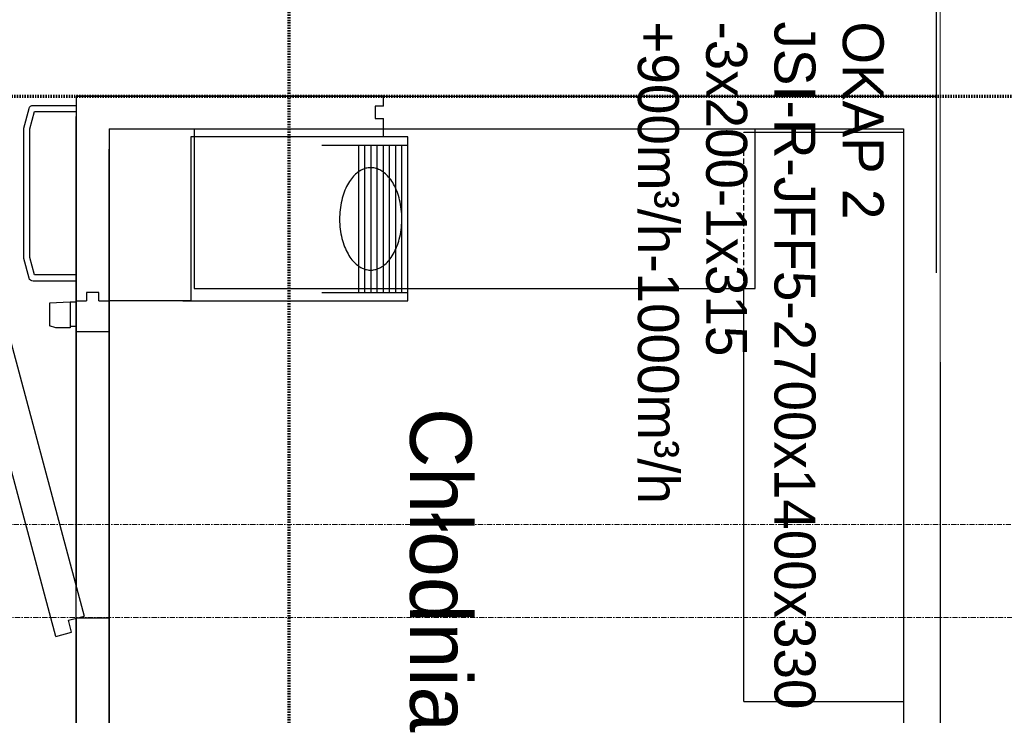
# Model space of a CAD drawing. Header units: millimetres. Extents: x -56641 to 6003, y -24465 to 16563.
# Tile 13 of 79: x -32271 to -29867, y -8775 to -7077. Entities that reach past the tile are written whole.
import ezdxf

# ---------------------------------------------------------------- set-up
doc = ezdxf.new("R2010")
doc.units = ezdxf.units.MM
for name, pattern in [('DASHED', [19.05, 12.7, -6.35]), ('Kreska', [6.35, 3.175, -3.175]), ('Linia siatki', [22.225, 12.7, -3.175, 3.175, -3.175])]:
    doc.linetypes.add(name, pattern=pattern)
for name, color, linetype, lineweight in [('A-WALL', 7, 'Continuous', 5), ('G-ANNO-SYMB', 7, 'Continuous', 5), ('S-GRID', 7, 'Continuous', 5)]:
    doc.layers.add(name, color=color, linetype=linetype, lineweight=lineweight)
for name, color, linetype in [('JEVENHUUVA', 7, 'Continuous'), ('PFI_2D', 7, 'Continuous'), ('PFI_Shelves', 6, 'Continuous')]:
    doc.layers.add(name, color=color, linetype=linetype)

msp = doc.modelspace()

# ---------------------------------------------------------------- linework, layer by layer
at = {"linetype": 'Continuous'}
for p, q in [((-32133.168, -7763.095), (-32133.168, -8460.821)), ((-32148.168, -7766.095), (-32198.168, -7769.115)), ((-32198.168, -7769.115), (-32198.168, -7824.065)), ((-32133.168, -7766.095), (-32148.168, -7766.095)), ((-32148.168, -7766.095), (-32148.168, -7828.935)), ((-32182.858, -7828.935), (-32198.168, -7824.065)), ((-32148.168, -7828.935), (-32182.858, -7828.935)), ((-32133.168, -7826.095), (-32148.168, -7826.095)), ((-32183.359, -8582.602), (-32377.473, -7858.158)), ((-32133.168, -7838.095), (-32053.168, -7838.095)), ((-32292.434, -7866.43), (-32113.849, -8532.919)), ((-32152.486, -8543.272), (-32113.849, -8532.919)), ((-32144.722, -8572.249), (-32152.486, -8543.272)), ((-32133.168, -8538.095), (-32133.168, -8613.095)), ((-32053.168, -8538.095), (-32133.168, -8538.095)), ((-32183.359, -8582.602), (-32144.722, -8572.249))]:
    msp.add_line(p, q, dxfattribs=at)
at = {"layer": 'A-WALL'}
msp.add_line((-30023.416, -7912.565), (-30023.416, -7012.565), dxfattribs=at)
at = {"layer": 'A-WALL', "lineweight": 25}
msp.add_line((-30023.416, -7912.565), (-30023.416, -9184.407), dxfattribs=at)
at = {"layer": 'G-ANNO-SYMB', "linetype": 'Kreska', "lineweight": 70}
for p, q in [((-31613.016, -23094.679), (-31613.016, 9589.963)), ((-54973.227, -7263.095), (555.435, -7263.095))]:
    msp.add_line(p, q, dxfattribs=at)
at = {"layer": 'PFI_2D', "linetype": 'Continuous'}
for p, q in [((-30033.168, -5594.407), (-30033.168, -7694.407)), ((-32133.168, -7263.095), (-30033.168, -7263.095)), ((-32133.168, -7263.095), (-32133.168, -8435.821)), ((-31383.168, -7263.095), (-32133.168, -7263.095)), ((-32133.168, -7263.095), (-32133.168, -8013.095)), ((-31383.168, -7288.095), (-31383.168, -7263.095)), ((-31383.168, -7288.095), (-31403.168, -7288.095)), ((-31403.168, -7288.095), (-31403.168, -7318.095)), ((-32133.168, -8963.095), (-32133.168, -7313.095)), ((-31403.168, -7318.095), (-31383.168, -7318.095)), ((-31383.168, -7343.095), (-31383.168, -7318.095)), ((-32053.168, -7343.095), (-30113.168, -7343.095)), ((-32053.168, -7343.095), (-32053.168, -10183.095)), ((-30113.168, -7343.095), (-30113.168, -10183.095)), ((-31403.168, -7363.095), (-31853.168, -7363.095)), ((-31323.168, -7363.095), (-31853.168, -7363.095)), ((-31853.168, -7363.095), (-31853.168, -7763.095)), ((-31323.168, -7763.095), (-31323.168, -7363.095)), ((-32053.168, -10183.095), (-32053.168, -7393.095)), ((-31533.168, -7383.095), (-31323.168, -7383.095)), ((-31443.168, -7743.095), (-31443.168, -7383.095)), ((-31428.168, -7743.095), (-31428.168, -7383.095)), ((-31413.168, -7743.095), (-31413.168, -7383.095)), ((-31398.168, -7743.095), (-31398.168, -7383.095)), ((-31383.168, -7743.095), (-31383.168, -7383.095)), ((-31368.168, -7743.095), (-31368.168, -7383.095)), ((-31353.168, -7743.095), (-31353.168, -7383.095)), ((-31338.168, -7743.095), (-31338.168, -7383.095)), ((-32133.168, -7703.095), (-32133.168, -7763.095)), ((-32133.168, -7763.095), (-32108.168, -7763.095)), ((-32078.168, -7743.095), (-32108.168, -7743.095)), ((-32108.168, -7743.095), (-32108.168, -7763.095)), ((-32078.168, -7763.095), (-32078.168, -7743.095)), ((-32078.168, -7763.095), (-32053.168, -7763.095)), ((-31873.168, -7763.095), (-31323.168, -7763.095)), ((-31533.168, -7743.095), (-31323.168, -7743.095)), ((-32133.168, -8613.095), (-32133.168, -10263.095))]:
    msp.add_line(p, q, dxfattribs=at)
at = {"layer": 'PFI_2D'}
for p, q in [((-31383.168, -7363.095), (-31383.168, -7343.095)), ((-31403.168, -7363.095), (-31403.168, -7363.095)), ((-32133.168, -7763.095), (-32133.168, -7763.095)), ((-31853.168, -7763.095), (-32053.168, -7763.095))]:
    msp.add_line(p, q, dxfattribs=at)
at = {"layer": 'PFI_2D', "linetype": 'Continuous'}
msp.add_lwpolyline([(-32133.168, -7715.095), (-32238.623, -7715.095, -0.339454), (-32248.283, -7707.683), (-32261.168, -7659.595), (-32261.168, -7341.595), (-32248.283, -7293.507, -0.339454), (-32238.623, -7286.095), (-32133.168, -7286.095)], format="xyb", dxfattribs=at)
for points in [[(-32133.168, -7700.095), (-32234.787, -7700.095), (-32246.168, -7657.62), (-32246.168, -7343.57), (-32234.787, -7301.095), (-32133.168, -7301.095)], [(-31338.168, -7563.095), (-31338.254, -7557.133), (-31338.513, -7551.186), (-31338.944, -7545.272), (-31339.545, -7539.41), (-31340.311, -7533.615), (-31341.241, -7527.906), (-31342.33, -7522.296), (-31343.572, -7516.803), (-31344.961, -7511.439), (-31346.491, -7506.218), (-31348.156, -7501.152), (-31349.947, -7496.252), (-31351.857, -7491.527), (-31353.879, -7486.988), (-31356.003, -7482.639), (-31358.223, -7478.489), (-31360.529, -7474.541), (-31362.913, -7470.8), (-31365.368, -7467.268), (-31367.886, -7463.946), (-31370.459, -7460.836), (-31373.08, -7457.937), (-31375.744, -7455.248), (-31378.442, -7452.767), (-31381.17, -7450.492), (-31383.923, -7448.42), (-31386.695, -7446.548), (-31389.483, -7444.873), (-31392.282, -7443.39), (-31395.091, -7442.097), (-31397.906, -7440.99), (-31400.725, -7440.066), (-31403.547, -7439.322), (-31406.369, -7438.755), (-31409.192, -7438.363), (-31412.014, -7438.145), (-31414.835, -7438.1), (-31417.654, -7438.227), (-31420.471, -7438.526), (-31423.284, -7438.998), (-31426.095, -7439.644), (-31428.9, -7440.466), (-31431.7, -7441.467), (-31434.492, -7442.648), (-31437.275, -7444.013), (-31440.046, -7445.565), (-31442.802, -7447.306), (-31445.539, -7449.242), (-31448.255, -7451.373), (-31450.944, -7453.704), (-31453.601, -7456.238), (-31456.221, -7458.975), (-31458.798, -7461.918), (-31461.325, -7465.069), (-31463.796, -7468.426), (-31466.204, -7471.99), (-31468.54, -7475.759), (-31470.798, -7479.731), (-31472.969, -7483.902), (-31475.046, -7488.267), (-31477.02, -7492.82), (-31478.883, -7497.555), (-31480.628, -7502.463), (-31482.248, -7507.535), (-31483.734, -7512.76), (-31485.079, -7518.127), (-31486.279, -7523.621), (-31487.326, -7529.231), (-31488.215, -7534.94), (-31488.942, -7540.734), (-31489.503, -7546.596), (-31489.895, -7552.508), (-31490.115, -7558.455), (-31490.163, -7564.417), (-31490.039, -7570.378), (-31489.741, -7576.319), (-31489.273, -7582.223), (-31488.635, -7588.071), (-31487.832, -7593.849), (-31486.866, -7599.537), (-31485.743, -7605.122), (-31484.468, -7610.588), (-31483.047, -7615.922), (-31481.487, -7621.109), (-31479.793, -7626.14), (-31477.975, -7631.001), (-31476.039, -7635.685), (-31473.994, -7640.183), (-31471.848, -7644.488), (-31469.609, -7648.594), (-31467.285, -7652.496), (-31464.884, -7656.192), (-31462.414, -7659.677), (-31459.884, -7662.952), (-31457.299, -7666.015), (-31454.668, -7668.868), (-31451.997, -7671.51), (-31449.291, -7673.945), (-31446.557, -7676.175), (-31443.8, -7678.203), (-31441.024, -7680.031), (-31438.233, -7681.663), (-31435.431, -7683.103), (-31432.621, -7684.355), (-31429.805, -7685.421), (-31426.985, -7686.305), (-31424.163, -7687.009), (-31421.34, -7687.537), (-31418.518, -7687.89), (-31415.696, -7688.07), (-31412.875, -7688.077), (-31410.057, -7687.912), (-31407.241, -7687.575), (-31404.428, -7687.064), (-31401.619, -7686.379), (-31398.814, -7685.518), (-31396.016, -7684.478), (-31393.226, -7683.256), (-31390.445, -7681.85), (-31387.678, -7680.256), (-31384.925, -7678.472), (-31382.192, -7676.493), (-31379.482, -7674.318), (-31376.8, -7671.942), (-31374.15, -7669.364), (-31371.539, -7666.581), (-31368.973, -7663.592), (-31366.457, -7660.395), (-31364, -7656.992), (-31361.607, -7653.382), (-31359.288, -7649.568), (-31357.048, -7645.552), (-31354.897, -7641.338), (-31352.843, -7636.93), (-31350.893, -7632.336), (-31349.055, -7627.562), (-31347.337, -7622.616), (-31345.747, -7617.51), (-31344.291, -7612.252), (-31342.977, -7606.856), (-31341.811, -7601.335), (-31340.799, -7595.702), (-31339.945, -7589.973), (-31339.255, -7584.162), (-31338.731, -7578.288), (-31338.377, -7572.366), (-31338.195, -7566.415), (-31338.168, -7563.095)]]:
    msp.add_lwpolyline(points, dxfattribs=at)
at = {"layer": 'PFI_Shelves'}
for p, q in [((-31853.168, -7343.095), (-31845.168, -7343.095)), ((-31845.168, -7343.095), (-31845.168, -7733.095))]:
    msp.add_line(p, q, dxfattribs=at)
at = {"layer": 'PFI_Shelves', "linetype": 'DASHED'}
msp.add_line((-30503.168, -7733.095), (-30503.168, -7351.095), dxfattribs=at)
at = {"layer": 'PFI_Shelves', "linetype": 'Continuous'}
for p, q in [((-30503.168, -7351.095), (-30113.168, -7351.095)), ((-31845.168, -7733.095), (-30475.168, -7733.095)), ((-30503.168, -8741.095), (-30503.168, -7733.095)), ((-30503.168, -8741.095), (-30113.168, -8741.095))]:
    msp.add_line(p, q, dxfattribs=at)
msp.add_lwpolyline([(-30503.168, -7733.095), (-30475.168, -7733.095), (-30475.168, -7343.095)], dxfattribs=at)
at = {"layer": 'S-GRID', "linetype": 'Linia siatki'}
for p, q in [((-55866.741, -8309.407), (1287.74, -8309.407)), ((-54596.741, -8536.407), (17.74, -8536.407))]:
    msp.add_line(p, q, dxfattribs=at)

# ---------------------------------------------------------------- texts
at = {"color": 3, "insert": (-31168.038, -8024.713), "char_height": 150, "width": 500, "attachment_point": 1, "rotation": 270}
msp.add_mtext('Chłodnia', dxfattribs=at)
at = {"layer": 'JEVENHUUVA', "insert": (-30161.56, -7081.073), "char_height": 100, "width": 2842.24003, "attachment_point": 1, "rotation": 270}
msp.add_mtext('OKAP 2\\PJSI-R-JFF5-2700x1400x330\\P-3x200-1x315\\P+900m³/h-1000m³/h', dxfattribs=at)

doc.saveas('drawing.dxf')
